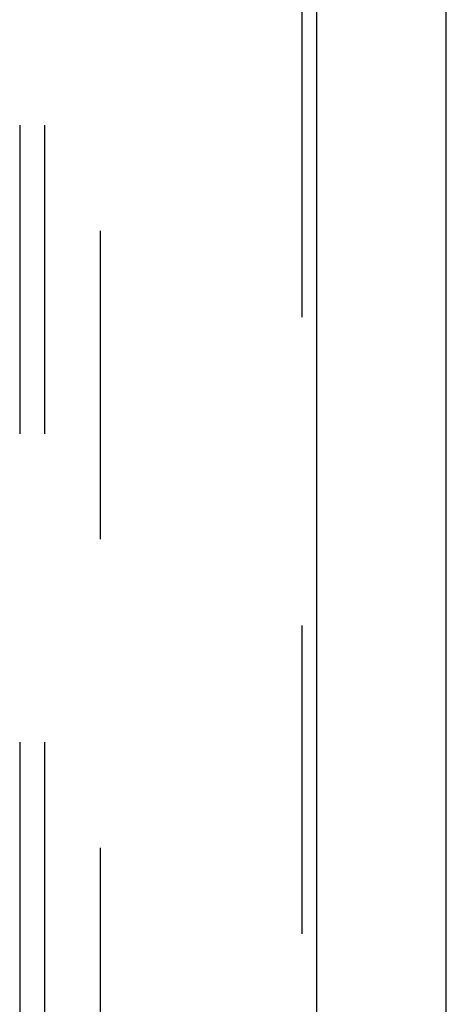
# Model space of a CAD drawing. Header units: inches. Extents: x 0 to 283, y 0 to 183.
# Tile 174 of 256: x 123.12 to 125.28, y 91.67 to 96.64. Entities that reach past the tile are written whole.
import ezdxf

# ---------------------------------------------------------------- set-up
doc = ezdxf.new("R2010")
doc.units = ezdxf.units.IN
doc.header["$LTSCALE"] = 15.583333
doc.header["$MEASUREMENT"] = 0
doc.linetypes.add('HIDDEN', pattern=[0.2, 0.1, -0.1])
doc.layers.get('0').update_dxf_attribs({"linetype": 'CONTINUOUS'})
for name, color, linetype in [('DEFAULT_2', 8, 'HIDDEN'), ('RIGHTHAND_DOOR_ASSEMBLY', 7, 'CONTINUOUS'), ('SUBPANEL', 7, 'CONTINUOUS')]:
    doc.layers.add(name, color=color, linetype=linetype)

msp = doc.modelspace()

# ---------------------------------------------------------------- linework, layer by layer
at = {"color": 3, "linetype": 'Continuous'}
msp.add_line((125.2793, 53.176), (125.2793, 131.3133), dxfattribs=at)
at = {"layer": 'DEFAULT_2', "color": 8, "linetype": 'HIDDEN'}
msp.add_line((123.5293, 123.624), (123.5293, 54.52), dxfattribs=at)
at = {"layer": 'RIGHTHAND_DOOR_ASSEMBLY', "color": 8, "linetype": 'HIDDEN'}
msp.add_line((124.5486, 124.747), (124.5486, 53.397), dxfattribs=at)
at = {"layer": 'RIGHTHAND_DOOR_ASSEMBLY', "color": 3, "linetype": 'Continuous'}
msp.add_line((124.6236, 124.747), (124.6236, 53.397), dxfattribs=at)
at = {"layer": 'SUBPANEL', "color": 8, "linetype": 'HIDDEN'}
for p, q in [((123.1231, 121.0407), (123.1231, 57.1032)), ((123.2481, 121.0407), (123.2481, 57.1032))]:
    msp.add_line(p, q, dxfattribs=at)

doc.saveas('drawing.dxf')
